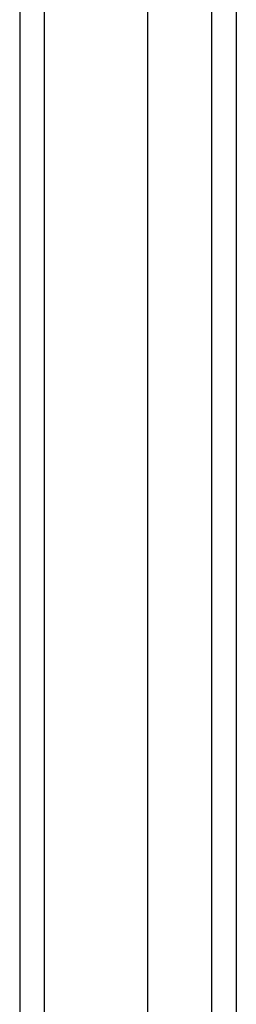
# Model space of a CAD drawing. Header units: inches. Extents: x 22 to 211, y 17 to 128.
# Tile 28 of 91: x 99.536 to 100.402, y 76.202 to 80.142. Entities that reach past the tile are written whole.
import ezdxf

# ---------------------------------------------------------------- set-up
doc = ezdxf.new("R2010")
doc.units = ezdxf.units.IN
doc.header["$MEASUREMENT"] = 0
doc.layers.add('Visible Edges(ANSI)', color=7, linetype='Continuous', lineweight=25)
doc.layers.add('Visible Tangent Edges(ANSI)', color=7, linetype='Continuous', lineweight=25)

msp = doc.modelspace()

# ---------------------------------------------------------------- linework, layer by layer
at = {"layer": 'Visible Edges(ANSI)'}
for p, q in [((99.5355, 103.6806), (99.5355, 43.8786)), ((100.0474, 44.4883), (100.0474, 103.071)), ((100.4017, 102.8825), (100.4017, 44.6768))]:
    msp.add_line(p, q, dxfattribs=at)
at = {"layer": 'Visible Tangent Edges(ANSI)'}
for p, q in [((99.6345, 43.8786), (99.6345, 103.6806)), ((100.3027, 103.0125), (100.3027, 44.5468))]:
    msp.add_line(p, q, dxfattribs=at)

doc.saveas('drawing.dxf')
